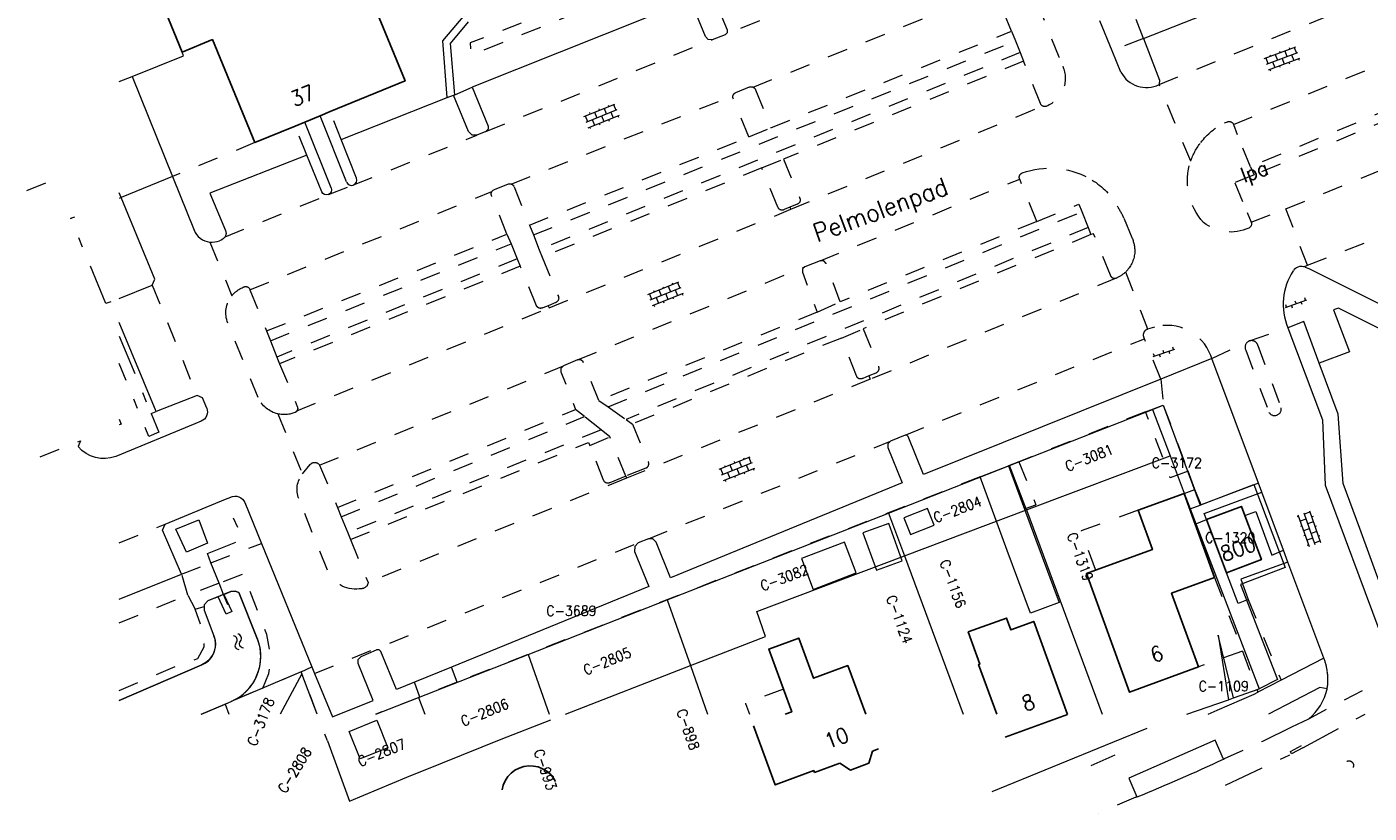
# Model space of a CAD drawing. Header units: metres. Extents: x 132072 to 132715, y 517419 to 517799.
# Tile 1 of 29: x 132073 to 132205, y 517419 to 517496. Entities that reach past the tile are written whole.
import ezdxf
from ezdxf.enums import TextEntityAlignment as Align
from ezdxf.lldxf.tags import DXFTag

# ---------------------------------------------------------------- set-up
doc = ezdxf.new("R2010")
doc.units = ezdxf.units.M
doc.header["$MEASUREMENT"] = 0
doc.linetypes.add('NLCS-HIDDEN', pattern=[4, 2, -2])
doc.linetypes.add('XX-HART', pattern=[13, 4, -2, 1, -2, 4])
for name, color, linetype, lineweight in [('GBKN BIJGEBOUW', 252, 'Continuous', 13), ('GBKN FUNCTIE AANDUIDING', 252, 'Continuous', 13), ('GBKN HEK', 252, 'XX-HART', 13), ('GBKN HEK GROENBEHEER', 252, 'XX-HART', 13), ('GBKN HOOFDGEBOUW', 250, 'Continuous', 25), ('GBKN HUISNUMMER', 252, 'Continuous', 13), ('GBKN KANT FUNCTIEVERSCHIL WEG', 252, 'NLCS-HIDDEN', 13), ('GBKN KANT FUNTIEVERSCHIL', 252, 'NLCS-HIDDEN', 13), ('GBKN KANT GESLOTEN VERHARDING', 252, 'Continuous', 13), ('GBKN KANT GESLOTEN VERHARDING EIGEN TERREIN', 252, 'Continuous', 13), ('GBKN KANT OPEN VERHARDING', 252, 'Continuous', 13), ('GBKN KANT OPEN VERHARDING WEG', 252, 'NLCS-HIDDEN', 13), ('GBKN KANT SIERBESTRATING', 252, 'NLCS-HIDDEN', 13), ('GBKN KANT VERHARDING OVERIG', 252, 'Continuous', 13), ('GBKN KANT WEGVAK FUNCTIEVERSCHIL', 252, 'NLCS-HIDDEN', 13), ('GBKN KANT WEGVAK HULPLIJN', 252, 'XX-HART', 13), ('GBKN KANT WEGVAK OPEN VERHARDING', 252, 'Continuous', 13), ('GBKN LUIFEL', 252, 'NLCS-HIDDEN', 13), ('GBKN SCHUUR', 252, 'Continuous', 13), ('GBKN STRAATNAAM', 252, 'Continuous', 13), ('GBKN TERREINAFSCHEIDING', 252, 'NLCS-HIDDEN', 13), ('GBKN UITSTROOMBAK', 252, 'Continuous', 13), ('GBKN VERHARDINGSSYMBOOL', 252, 'Continuous', 13), ('GBKN VLAKAFSLUITING BEHEER GROEN', 252, 'NLCS-HIDDEN', 13), ('GBKN VLAKAFSLUITING BEHEER WEGEN', 252, 'NLCS-HIDDEN', 13), ('GBKN WALBESCHERMING', 252, 'Continuous', 13), ('GBKN WATER', 252, 'Continuous', 13), ('KADASTER PERCEELNUMMER', 32, 'Continuous', 13), ('KADASTER PERCEELSGRENS', 32, 'KG-KADASTRAAL', 13)]:
    doc.layers.add(name, color=color, linetype=linetype, lineweight=lineweight)
doc.styles.add('Style-STANDARD', font='STANDARD.shx')
tags = doc.linetypes.add('KG-KADASTRAAL', pattern='A,5.5,-2,["K",Standard,S=1.8,R=0,X=0,Y=-0.9],-2,5.5,-2,[5,NLCS.SHX,S=0.75,R=0,X=0,Y=0],-2', length=19).pattern_tags.tags
tags[6] = DXFTag(74, 10)

# ---------------------------------------------------------------- blocks, each defined once
blk = doc.blocks.new('water')
at = {"layer": 'GBKN WATER', "extrusion": (0, 0, -1)}
for centre in [(-0.0037, 0.0003), (-0.0037, -0.0042)]:
    blk.add_arc(centre, 0.00425, 28.0725, 151.9275, dxfattribs=at)
at = {"layer": 'GBKN WATER'}
for centre in [(0.0112, 0.0043), (0.0112, -0.0002)]:
    blk.add_arc(centre, 0.00425, 208.0725, 331.9275, dxfattribs=at)
blk = doc.blocks.new('OV4')
at = {"layer": 'GBKN VERHARDINGSSYMBOOL'}
for p, q in [((0, 0.012), (0.066, 0.012)), ((0, 0), (0.066, 0)), ((0.003, 0.012), (0.003, 0)), ((0.013, 0.015), (0.013, 0.012)), ((0.013, 0), (0.013, -0.012)), ((0.023, 0.012), (0.023, 0)), ((0.033, 0.015), (0.033, 0.012)), ((0.033, 0), (0.033, -0.012)), ((0.043, 0.012), (0.043, 0)), ((0.053, 0.015), (0.053, 0.012)), ((0.053, 0), (0.053, -0.012)), ((0.063, 0.012), (0.063, 0)), ((0, -0.012), (0.066, -0.012)), ((0.003, -0.012), (0.003, -0.015)), ((0.023, -0.012), (0.023, -0.015)), ((0.043, -0.012), (0.043, -0.015)), ((0.063, -0.012), (0.063, -0.015))]:
    blk.add_line(p, q, dxfattribs=at)
blk = doc.blocks.new('OV6')
at = {"layer": 'GBKN VERHARDINGSSYMBOOL'}
for p, q in [((0, 0), (0.045, 0)), ((0.0025, 0), (0.0025, 0.005)), ((0.0225, 0), (0.0225, 0.005)), ((0.0325, 0), (0.0325, -0.005)), ((0.0425, 0), (0.0425, 0.005)), ((0.0125, 0), (0.0125, -0.005))]:
    blk.add_line(p, q, dxfattribs=at)

msp = doc.modelspace()

# ---------------------------------------------------------------- linework, layer by layer
at = {"layer": 'GBKN BIJGEBOUW', "flags": 128}
for points in [[(132166.86, 517452.07), (132169.67, 517453.17)], [(132169.67, 517453.17), (132172.36, 517445.87)], [(132169.53, 517444.82), (132166.86, 517452.07)], [(132172.36, 517445.87), (132174.65, 517439.69), (132171.81, 517438.64), (132169.53, 517444.82)]]:
    msp.add_lwpolyline(points, dxfattribs=at)
at = {"layer": 'GBKN HEK', "flags": 128}
for points in [[(132090.98, 517443.6), (132090.62, 517444.51), (132094.11, 517445.92), (132092.62, 517449.38)], [(132091.79, 517441.59), (132090.98, 517443.6)], [(132092.23, 517440.48), (132091.79, 517441.59)], [(132092.64, 517439.46), (132092.23, 517440.48)]]:
    msp.add_lwpolyline(points, dxfattribs=at)
at = {"layer": 'GBKN HEK GROENBEHEER', "flags": 128}
for points in [[(132080.61, 517469.16), (132077.14, 517477.56), (132077.55, 517477.72)], [(132081.93, 517465.95), (132085.08, 517458.31)], [(132085.08, 517458.31), (132085.83, 517456.49), (132084.86, 517456.05), (132081.93, 517463.26)], [(132188.07, 517447.42), (132189.2, 517447.86)]]:
    msp.add_lwpolyline(points, dxfattribs=at)
at = {"layer": 'GBKN HOOFDGEBOUW', "flags": 128}
for points in [[(132085.66, 517500), (132088.14, 517493.95)], [(132106.47, 517500), (132110.12, 517491.11), (132102.74, 517488.08)], [(132088.14, 517493.95), (132091.12, 517495.18), (132095.3, 517485.02)], [(132101.76, 517487.67), (132102.74, 517488.08)], [(132099.3, 517486.66), (132100.24, 517487.05)], [(132100.24, 517487.05), (132101.76, 517487.67)], [(132095.3, 517485.02), (132099.3, 517486.66)], [(132182.44, 517448.79), (132186.97, 517450.44)], [(132186.97, 517450.44), (132188.07, 517447.42)], [(132178.24, 517442.86), (132183.86, 517444.9), (132182.44, 517448.79)], [(132189.2, 517447.86), (132192.64, 517449.16), (132192.98, 517448.25)], [(132188.07, 517447.42), (132189.98, 517442.16)], [(132191.17, 517442.62), (132189.2, 517447.86)], [(132192.98, 517448.25), (132194.61, 517443.92), (132191.17, 517442.62)], [(132189.98, 517442.16), (132185.75, 517440.62), (132188.41, 517433.33), (132181.6, 517430.84), (132177.35, 517442.53), (132178.24, 517442.86)], [(132168.5, 517428.68), (132166.7, 517433.58), (132166.83, 517433.62), (132165.68, 517436.78), (132169.45, 517438.15), (132169.87, 517436.99), (132172.15, 517437.82), (132175.49, 517428.66)], [(132147.47, 517431.13), (132146, 517435.1), (132148.97, 517436.18), (132150.43, 517432.22), (132153.8, 517433.46), (132155.57, 517428.68)], [(132147.62, 517428.68), (132148.28, 517428.92), (132147.47, 517431.13)], [(132169.34, 517426.4), (132175.49, 517428.66)], [(132150.51, 517422.92), (132150.44, 517423.11), (132146.65, 517421.71), (132144.51, 517427.53)], [(132156.23, 517425.03), (132155.88, 517423.84), (132154.07, 517423.17), (132153.03, 517423.85)], [(132156.23, 517425.03), (132156.83, 517425.25)], [(132119.69, 517421.23), (132119.81, 517421.69), (132120, 517422.12), (132120.27, 517422.52), (132120.59, 517422.86), (132120.97, 517423.15), (132121.39, 517423.36), (132121.85, 517423.51), (132122.32, 517423.57), (132122.79, 517423.56), (132123.26, 517423.47), (132123.7, 517423.3), (132124.11, 517423.05), (132124.47, 517422.75), (132124.78, 517422.38), (132124.98, 517422.04)], [(132150.51, 517422.92), (132153.03, 517423.85)]]:
    msp.add_lwpolyline(points, dxfattribs=at)
at = {"layer": 'GBKN KANT FUNCTIEVERSCHIL WEG', "flags": 128}
for points in [[(132152.5, 517500), (132141.7, 517495.66)], [(132144.46, 517490.49), (132168.08, 517500)], [(132184.52, 517490.75), (132207.24, 517500)], [(132118.11, 517486.12), (132140.43, 517495.17)], [(132191.85, 517486.8), (132213.16, 517495.55)], [(132120.6, 517480.94), (132142.48, 517489.66)], [(132148.18, 517478.45), (132173.03, 517488.63)], [(132105.04, 517480.85), (132117.21, 517485.76)], [(132151.07, 517473.38), (132170.76, 517481.43)], [(132094.82, 517470.52), (132118.7, 517480.21)], [(132092.38, 517475.74), (132102.54, 517479.89)], [(132124.33, 517468.74), (132148.18, 517478.45)], [(132127.15, 517463.62), (132149.57, 517472.78)], [(132085.17, 517470.98), (132089.6, 517460.1)], [(132180.27, 517471.65), (132156.01, 517461.69)], [(132099.45, 517458.57), (132124.33, 517468.74)], [(132159.45, 517456.18), (132183.06, 517465.69)], [(132101.7, 517453.22), (132125.74, 517463.01)], [(132156.01, 517461.69), (132131.98, 517451.95)], [(132134.13, 517445.97), (132158.02, 517455.6)], [(132131.98, 517451.95), (132106.48, 517441.67)], [(132101.2, 517432.7), (132133.13, 517445.57)], [(132199.27, 517428.23), (132209.56, 517433.62), (132212.33, 517435.27)]]:
    msp.add_lwpolyline(points, dxfattribs=at)
at = {"layer": 'GBKN KANT FUNTIEVERSCHIL', "flags": 128}
for points in [[(132102.58, 517479.91), (132105, 517480.84)], [(132081.93, 517445.58), (132086.47, 517447.41)], [(132190.98, 517424.31), (132194.62, 517425.97)], [(132182.23, 517420.48), (132178.53, 517418.92)]]:
    msp.add_lwpolyline(points, dxfattribs=at)
at = {"layer": 'GBKN KANT GESLOTEN VERHARDING', "flags": 128}
for points in [[(132194.75, 517426.03), (132197.61, 517427.42)], [(132197.61, 517427.42), (132199.27, 517428.23)], [(132194.62, 517425.97), (132194.75, 517426.03)], [(132190.87, 517424.25), (132190.98, 517424.31)], [(132182.23, 517420.48), (132182.33, 517420.52)]]:
    msp.add_lwpolyline(points, dxfattribs=at)
at = {"layer": 'GBKN KANT GESLOTEN VERHARDING'}
msp.add_arc((132111.9, 517593.15), 186.45, 292.1952, 295.0593, dxfattribs=at)
at = {"layer": 'GBKN KANT GESLOTEN VERHARDING EIGEN TERREIN', "flags": 128}
for points in [[(132083.2, 517491.55), (132088.28, 517493.58), (132088.14, 517493.95)], [(132081.93, 517491.05), (132083.2, 517491.55)], [(132083.2, 517491.55), (132087.18, 517481.68)], [(132082.13, 517479.6), (132081.93, 517480.08)], [(132193.31, 517439.98), (132192.31, 517439.6), (132191.17, 517442.62)]]:
    msp.add_lwpolyline(points, dxfattribs=at)
at = {"layer": 'GBKN KANT OPEN VERHARDING', "flags": 128}
for points in [[(132182.97, 517495.28), (132194.84, 517500)], [(132138.27, 517499.09), (132116.76, 517490.48)], [(132140.43, 517495.17), (132140.03, 517495.18), (132139.75, 517495.47), (132138.27, 517499.09)], [(132140.32, 517499.92), (132141.9, 517496.13), (132141.9, 517495.85), (132141.7, 517495.66)], [(132179.87, 517494.08), (132178.67, 517497.04)], [(132141.7, 517495.66), (132140.43, 517495.17)], [(132182.97, 517495.28), (132184.54, 517491.19), (132184.52, 517490.75)], [(132180.73, 517491.97), (132179.87, 517494.08)], [(132103.82, 517485.32), (132114.28, 517489.46)], [(132114.28, 517489.46), (132114.89, 517489.7)], [(132117.21, 517485.76), (132116.73, 517485.77), (132116.39, 517486.11), (132114.89, 517489.7)], [(132116.76, 517490.48), (132118.34, 517486.66), (132118.34, 517486.35), (132118.11, 517486.12)], [(132118.11, 517486.12), (132117.21, 517485.76)], [(132105.33, 517481.53), (132103.82, 517485.32)], [(132100.42, 517483.8), (132090.86, 517480.05), (132092.42, 517476.37), (132092.47, 517476.05), (132092.38, 517475.74)], [(132101.91, 517480.18), (132100.42, 517483.8)], [(132087.18, 517481.68), (132082.13, 517479.6)], [(132087.18, 517481.68), (132089.32, 517476.4)], [(132105, 517480.84), (132105.04, 517480.85)], [(132085.17, 517470.98), (132085.45, 517471.57), (132082.13, 517479.6)], [(132102.54, 517479.89), (132102.58, 517479.91)], [(132092.38, 517475.74), (132092.23, 517475.56), (132092.04, 517475.44), (132091.81, 517475.34)], [(132198.93, 517472.73), (132198.79, 517472.78)], [(132198.93, 517472.73), (132199.27, 517472.62), (132215.92, 517464.29)], [(132081.93, 517469.67), (132085.17, 517470.98)], [(132215.8, 517461.91), (132202.2, 517468.72), (132201.73, 517468.54)], [(132201.73, 517468.54), (132203.3, 517464.4)], [(132085.56, 517458.51), (132081.93, 517467.29)], [(132200.31, 517463.27), (132198.78, 517467.38), (132197.22, 517466.78)], [(132203.3, 517464.4), (132200.31, 517463.27)], [(132189.71, 517463.75), (132184.68, 517461.72)], [(132204.3, 517446.99), (132202.67, 517451.41), (132202.18, 517458.27), (132200.31, 517463.27)], [(132184.68, 517461.72), (132161.27, 517452.29), (132159.75, 517456.06), (132159.62, 517456.18), (132159.45, 517456.18)], [(132089.6, 517460.1), (132085.56, 517458.51)], [(132090.56, 517458.86), (132090.15, 517459.86), (132089.6, 517460.1)], [(132081.93, 517457.75), (132082.12, 517457.28), (132081.93, 517457.21)], [(132089.39, 517457.3), (132081.58, 517454.09)], [(132090.01, 517457.56), (132089.39, 517457.3)], [(132078.11, 517455.64), (132077.87, 517455.06)], [(132158.02, 517455.6), (132157.76, 517455.33), (132157.75, 517454.97), (132159.17, 517451.49), (132136.3, 517442.13), (132134.89, 517445.65), (132134.58, 517445.96), (132134.13, 517445.97)], [(132159.45, 517456.18), (132158.02, 517455.6)], [(132086.47, 517447.41), (132092.42, 517449.86)], [(132092.42, 517449.86), (132092.93, 517450.07)], [(132094.31, 517449.53), (132095.96, 517445.51)], [(132088.08, 517442.48), (132086.19, 517446.82), (132086.47, 517447.41)], [(132207.65, 517437.88), (132204.3, 517446.99)], [(132134.13, 517445.97), (132133.13, 517445.57)], [(132095.96, 517445.51), (132100.94, 517433.34)], [(132133.13, 517445.57), (132132.78, 517445.22), (132132.77, 517444.72), (132134.17, 517441.26), (132114.71, 517433.32)], [(132081.93, 517440.01), (132088.08, 517442.48)], [(132101.2, 517432.7), (132102.96, 517428.4), (132106.99, 517430.04), (132105.51, 517433.67), (132105.51, 517434.06), (132105.78, 517434.35), (132107.32, 517435.03)], [(132111.05, 517431.83), (132109.29, 517431.11), (132107.74, 517434.86), (132107.57, 517435.03), (132107.32, 517435.03)], [(132200.76, 517434.2), (132196.54, 517432.03)], [(132100.94, 517433.34), (132101.2, 517432.7)], [(132114.71, 517433.32), (132111.05, 517431.83)], [(132196.54, 517432.03), (132194.26, 517430.85)], [(132201.08, 517431.16), (132200.38, 517431.32), (132195.3, 517428.68)], [(132190.25, 517429.06), (132193.88, 517430.65)], [(132193.88, 517430.65), (132194.26, 517430.85)], [(132189.36, 517428.68), (132190.25, 517429.06)], [(132190.87, 517424.25), (132190.04, 517426.13), (132181.54, 517422.37), (132182.33, 517420.52)], [(132177.8, 517423.63), (132180.17, 517424.66)]]:
    msp.add_lwpolyline(points, dxfattribs=at)
at = {"layer": 'GBKN KANT OPEN VERHARDING'}
for centre, radius, start, end in [((132183.27, 517493.34), 2.88, 208.4532, 295.7336), ((132104.83, 517481.34), 0.537, 293.1216, 20.4609), ((132091.08, 517477.11), 1.91, 201.8666, 263.4188), ((132091.09, 517477.11), 1.9, 263.3894, 292.2388)]:
    msp.add_arc(centre, radius, start, end, dxfattribs=at)
at = {"layer": 'GBKN KANT OPEN VERHARDING', "extrusion": (0, 0, -1)}
for centre, radius, start, end in [((-132102.37, 517480.37), 0.502, 250.1142, 338.0113), ((-132089.63, 517458.48), 1, 157.9453, 247.6195), ((-132080.42, 517457.21), 3.34, 249.6221, 319.6977), ((-132093.36, 517449.14), 1.03, 64.7763, 157.4928)]:
    msp.add_arc(centre, radius, start, end, dxfattribs=at)
at = {"layer": 'GBKN KANT OPEN VERHARDING WEG', "flags": 128}
for points in [[(132169.96, 517496.01), (132168.31, 517500)], [(132172.41, 517498.96), (132174.63, 517493.49), (132175, 517492.56)], [(132146.22, 517486.49), (132169.96, 517496.01)], [(132213.16, 517495.55), (132212.92, 517495.33), (132212.92, 517495), (132214.41, 517491.31), (132193.52, 517482.64)], [(132171.14, 517493.06), (132147.46, 517483.4)], [(132172.81, 517488.89), (132171.14, 517493.06)], [(132144.04, 517485.59), (132142.51, 517489.36)], [(132142.75, 517489.95), (132144.11, 517490.52)], [(132144.7, 517490.24), (132146.22, 517486.49)], [(132212.69, 517484.91), (132212.42, 517485.19), (132210.94, 517488.85), (132193.88, 517481.85)], [(132190.95, 517486.96), (132191.26, 517487.06)], [(132191.85, 517486.8), (132192.2, 517485.84)], [(132122.4, 517476.88), (132144.04, 517485.59)], [(132193.52, 517482.64), (132192.2, 517485.84)], [(132147.46, 517483.4), (132149.07, 517479.53)], [(132145.33, 517482.53), (132123.66, 517473.73)], [(132146.91, 517478.65), (132145.33, 517482.53)], [(132172.44, 517477.25), (132170.76, 517481.43)], [(132171.02, 517482.03), (132171.44, 517482.17)], [(132193.88, 517481.85), (132191.98, 517481.07)], [(132120.3, 517480.94), (132118.9, 517480.38), (132118.79, 517480.31), (132118.7, 517480.21)], [(132120.89, 517480.68), (132122.4, 517476.88)], [(132191.98, 517481.07), (132193.19, 517478.12)], [(132120.18, 517476), (132118.67, 517479.78)], [(132148.81, 517478.95), (132148.09, 517478.65)], [(132148.09, 517478.65), (132147.51, 517478.42)], [(132181.06, 517477.52), (132181.83, 517475.65)], [(132193.19, 517478.12), (132193.6, 517477.18)], [(132122.4, 517476.88), (132122.78, 517475.92)], [(132172.44, 517477.25), (132153.05, 517469.33)], [(132096.46, 517466.46), (132120.18, 517476)], [(132120.18, 517476), (132120.58, 517475.04)], [(132120.58, 517475.04), (132121.18, 517473.58)], [(132122.78, 517475.92), (132123.36, 517474.47)], [(132177.79, 517475.95), (132155.31, 517466.68)], [(132179.72, 517471.96), (132178.03, 517476.04), (132177.79, 517475.95)], [(132121.18, 517473.58), (132121.49, 517472.83)], [(132123.36, 517474.47), (132123.66, 517473.73)], [(132123.66, 517473.73), (132125.25, 517469.86)], [(132121.49, 517472.83), (132097.75, 517463.22)], [(132123.08, 517468.95), (132121.49, 517472.83)], [(132149.57, 517472.78), (132149.34, 517472.57), (132149.33, 517472.25), (132150.78, 517468.3)], [(132151.07, 517473.38), (132149.57, 517472.78)], [(132153.05, 517469.33), (132151.68, 517473.1), (132151.43, 517473.37), (132151.07, 517473.38)], [(132180.3, 517471.66), (132180.27, 517471.65)], [(132094.82, 517470.52), (132096.46, 517466.46)], [(132124.24, 517468.95), (132123.71, 517468.73)], [(132124.99, 517469.27), (132124.24, 517468.95)], [(132150.78, 517468.3), (132129.23, 517459.61)], [(132095.63, 517459.9), (132092.64, 517467.22)], [(132153.18, 517465.75), (132149.69, 517464.37), (132132.56, 517457.28)], [(132154.67, 517462.03), (132153.18, 517465.75)], [(132155.31, 517466.68), (132156.83, 517462.95)], [(132183.06, 517465.69), (132183, 517465.84)], [(132184.68, 517461.72), (132183.06, 517465.69)], [(132184.05, 517466.83), (132183.38, 517466.62)], [(132193.06, 517464.57), (132195.36, 517458.43)], [(132193.44, 517465.47), (132193.33, 517465.42)], [(132194.26, 517465.01), (132196.55, 517458.88)], [(132097.75, 517463.22), (132099.49, 517459.01)], [(132125.74, 517463.01), (132125.5, 517462.77), (132125.5, 517462.43), (132126.95, 517458.72)], [(132127.15, 517463.62), (132125.74, 517463.01)], [(132129.23, 517459.61), (132127.68, 517463.41), (132127.46, 517463.62), (132127.15, 517463.62)], [(132189.71, 517463.75), (132189.61, 517464.03)], [(132155.87, 517462.02), (132155.27, 517461.78)], [(132156.57, 517462.31), (132155.87, 517462.02)], [(132129.23, 517459.61), (132130.15, 517458.97)], [(132130.15, 517458.97), (132131.93, 517457.72)], [(132099.45, 517458.57), (132099.37, 517458.48), (132099.27, 517458.42)], [(132103.45, 517449.05), (132126.95, 517458.72)], [(132127.83, 517458.01), (132126.95, 517458.72)], [(132129.46, 517456.72), (132127.83, 517458.01)], [(132131.93, 517457.72), (132132.56, 517457.28)], [(132130.33, 517456.03), (132129.46, 517456.72)], [(132132.56, 517457.28), (132134.13, 517453.54)], [(132104.75, 517445.89), (132128.23, 517455.47), (132128.35, 517455.18)], [(132129.71, 517451.75), (132128.35, 517455.18)], [(132131.9, 517452.14), (132130.33, 517456.03)], [(132100.01, 517452.36), (132100.75, 517453.28)], [(132101.7, 517453.22), (132103.45, 517449.05)], [(132133.88, 517452.94), (132131.9, 517452.14)], [(132131.9, 517452.14), (132130.32, 517451.5)], [(132102.46, 517442.89), (132099.64, 517449.92)], [(132104.75, 517445.89), (132106.48, 517441.67)], [(132105.91, 517441.05), (132105.61, 517441.02)]]:
    msp.add_lwpolyline(points, dxfattribs=at)
at = {"layer": 'GBKN KANT OPEN VERHARDING WEG', "extrusion": (0, 0, -1)}
for centre, radius, start, end in [((-132172.26, 517491.37), 2.99, 156.5997, 247.606), ((-132142.89, 517489.55), 0.427, 333.3591, 14.8805), ((-132142.89, 517489.55), 0.425, 14.9957, 70.7168), ((-132144.25, 517490.04), 0.5, 73.2435, 114.8357), ((-132144.24, 517490.04), 0.498, 116.2642, 157.009), ((-132173.23, 517489.02), 0.437, 297.4736, 343.2603), ((-132173.24, 517489.02), 0.446, 249.5677, 298.2263), ((-132193.81, 517481.14), 6.48, 37.1099, 63.8515), ((-132191.44, 517486.67), 0.436, 65.7228, 161.6272), ((-132193.43, 517481.24), 6.12, 18.5984, 38.4665), ((-132173.74, 517474.54), 7.97, 73.2172, 121.5858), ((-132193.42, 517481.25), 6.11, 317.7917, 18.5848), ((-132171.15, 517481.62), 0.431, 334.619, 71.685), ((-132119.09, 517479.96), 0.462, 337.2629, 33.3173), ((-132120.45, 517480.48), 0.487, 72.7134, 108.4363), ((-132120.44, 517480.48), 0.492, 109.5274, 155.4018), ((-132174.09, 517475.17), 7.25, 121.8543, 150.305), ((-132148.67, 517479.36), 0.434, 156.4388, 251.2311), ((-132170.11, 517472.4), 12.09, 148.2003, 154.89), ((-132147.31, 517478.79), 0.425, 241.6207, 340.199), ((-132191.57, 517480.48), 4.27, 245.1903, 308.6836), ((-132178.79, 517474.33), 3.32, 156.5208, 183.6085), ((-132179.1, 517474.43), 3.02, 185.8546, 225.5747), ((-132179.09, 517474.43), 3.02, 225.5325, 246.4201), ((-132094.4, 517470.39), 0.445, 67.3865, 162.3834), ((-132180.13, 517472.04), 0.416, 249.7831, 349.0112), ((-132095.22, 517468.22), 2.77, 338.9239, 38.3399), ((-132095.22, 517468.21), 2.77, 38.4176, 68.9566), ((-132124.82, 517469.69), 0.461, 158.6322, 248.4351), ((-132123.5, 517469.15), 0.463, 242.7575, 334.6028), ((-132156.39, 517462.75), 0.474, 155.801, 248.1753), ((-132155.06, 517462.12), 0.399, 237.7959, 347.0507), ((-132098.2, 517461), 2.79, 282.8954, 336.8547), ((-132099.09, 517458.82), 0.443, 154.9477, 214.9021), ((-132098.2, 517461), 2.79, 247.5511, 282.9945), ((-132101.9, 517450.83), 2.43, 338.1308, 38.9469), ((-132101.21, 517452.91), 0.582, 39.1268, 147.3137), ((-132130.12, 517451.87), 0.424, 242.0686, 342.3184), ((-132105.26, 517444.01), 3.01, 263.3466, 338.2486), ((-132105.83, 517441.7), 0.649, 182.5612, 263.4956), ((-132203.24, 517423.62), 0.456, 64.0088, 208.2305)]:
    msp.add_arc(centre, radius, start, end, dxfattribs=at)
at = {"layer": 'GBKN KANT OPEN VERHARDING WEG'}
for centre, radius, start, end in [((132185.32, 517462.44), 4.57, 20.3912, 106.1407), ((132183.54, 517466.06), 0.589, 106.6948, 202.175), ((132193.64, 517464.86), 0.645, 119.1139, 206.7749), ((132193.64, 517464.86), 0.644, 14.1217, 107.6149), ((132195.91, 517458.77), 0.652, 211.2454, 9.6992), ((132133.72, 517453.36), 0.451, 290.5901, 23.4276)]:
    msp.add_arc(centre, radius, start, end, dxfattribs=at)
at = {"layer": 'GBKN KANT SIERBESTRATING', "flags": 128}
msp.add_lwpolyline([(132197.58, 517424.77), (132197.46, 517425), (132198.55, 517425.59)], dxfattribs=at)
at = {"layer": 'GBKN KANT VERHARDING OVERIG', "flags": 128}
for points in [[(132114.28, 517489.46), (132113.86, 517495.05), (132116.06, 517497.67)], [(132115.05, 517489.75), (132114.61, 517494.78), (132116.38, 517496.93)], [(132114.89, 517489.7), (132115.05, 517489.75)], [(132102.84, 517480.56), (132100.24, 517487.05)], [(132104.36, 517481.15), (132101.76, 517487.67)], [(132072.81, 517480.3), (132074.69, 517481.07)], [(132194.31, 517451.46), (132188.65, 517449.3), (132188.05, 517450.84)], [(132189.2, 517447.86), (132188.97, 517448.45), (132194.64, 517450.57)], [(132192.98, 517448.25), (132194.05, 517448.65), (132195.63, 517444.35), (132196.79, 517444.83)], [(132087.52, 517446.91), (132089.77, 517447.82), (132090.64, 517445.55), (132088.57, 517444.64), (132087.52, 517446.91)], [(132197.22, 517443.65), (132192.57, 517441.98), (132193.31, 517439.98)]]:
    msp.add_lwpolyline(points, dxfattribs=at)
at = {"layer": 'GBKN KANT VERHARDING OVERIG', "extrusion": (0, 0, -1)}
msp.add_arc((-132102.37, 517480.37), 0.504, 158.2673, 245.58, dxfattribs=at)
at = {"layer": 'GBKN KANT VERHARDING OVERIG'}
msp.add_arc((132104.85, 517481.33), 0.521, 201.234, 286.8656, dxfattribs=at)
at = {"layer": 'GBKN KANT WEGVAK FUNCTIEVERSCHIL', "flags": 128}
for points in [[(132197.03, 517478.49), (132212.69, 517484.91)], [(132199.15, 517472.93), (132225.11, 517482.98)], [(132193.6, 517477.18), (132197.03, 517478.49)], [(132198.79, 517472.78), (132199.15, 517472.93)], [(132198.68, 517425.36), (132197.58, 517424.77)]]:
    msp.add_lwpolyline(points, dxfattribs=at)
at = {"layer": 'GBKN KANT WEGVAK FUNCTIEVERSCHIL'}
for centre, radius, start, end in [((132195.44, 517432.08), 5.73, 7.9027, 21.7408), ((132196.39, 517432.09), 4.78, 348.7619, 9.2881)]:
    msp.add_arc(centre, radius, start, end, dxfattribs=at)
at = {"layer": 'GBKN KANT WEGVAK HULPLIJN', "flags": 128}
for points in [[(132198.68, 517425.36), (132214.39, 517433.85)], [(132191.07, 517421.69), (132196.86, 517424.4), (132197.58, 517424.77)]]:
    msp.add_lwpolyline(points, dxfattribs=at)
at = {"layer": 'GBKN KANT WEGVAK OPEN VERHARDING', "flags": 128}
for points in [[(132197.22, 517466.78), (132200.62, 517457.68), (132200.91, 517451.27), (132206.2, 517437.06)], [(132194.31, 517451.46), (132189.71, 517463.75)], [(132194.64, 517450.57), (132194.31, 517451.46)], [(132196.79, 517444.83), (132194.64, 517450.57)], [(132197.22, 517443.65), (132196.79, 517444.83)], [(132200.76, 517434.2), (132197.22, 517443.65)]]:
    msp.add_lwpolyline(points, dxfattribs=at)
at = {"layer": 'GBKN KANT WEGVAK OPEN VERHARDING', "extrusion": (0, 0, -1)}
msp.add_arc((-132193.19, 517477.01), 0.438, 157.4984, 247.8831, dxfattribs=at)
at = {"layer": 'GBKN KANT WEGVAK OPEN VERHARDING'}
for centre, radius, start, end in [((132202.77, 517469.08), 6.01, 146.6554, 202.5373), ((132198.54, 517471.9), 0.918, 74.1483, 148.3795), ((132196, 517432.27), 5.2, 308.962, 347.6268)]:
    msp.add_arc(centre, radius, start, end, dxfattribs=at)
at = {"layer": 'GBKN LUIFEL', "flags": 128}
for points in [[(132183.17, 517458.49), (132184.92, 517459.15)], [(132184.92, 517459.15), (132187.37, 517452.64)], [(132187.37, 517452.64), (132185.62, 517451.98), (132183.17, 517458.49)], [(132170.68, 517453.57), (132172.36, 517449.32)], [(132171.24, 517448.91), (132172.36, 517449.32)], [(132182.44, 517448.79), (132176.82, 517446.75), (132178.24, 517442.86)], [(132192.73, 517434.9), (132188.41, 517433.33)], [(132147.47, 517431.13), (132143.7, 517429.74), (132144.09, 517428.68)]]:
    msp.add_lwpolyline(points, dxfattribs=at)
at = {"layer": 'GBKN SCHUUR', "flags": 128}
for points in [[(132159.33, 517448.03), (132159.98, 517446.39), (132162.33, 517447.31), (132161.68, 517448.95), (132159.33, 517448.03)], [(132156.62, 517442.86), (132159.18, 517443.79), (132157.85, 517447.48), (132155.29, 517446.56), (132156.62, 517442.86)], [(132149.23, 517444.02), (132150.38, 517440.98), (132154.63, 517442.6), (132153.48, 517445.64), (132149.23, 517444.02)], [(132107.33, 517428.07), (132108.42, 517425.35), (132105.69, 517424.26), (132104.61, 517426.98), (132107.33, 517428.07)]]:
    msp.add_lwpolyline(points, dxfattribs=at)
at = {"layer": 'GBKN TERREINAFSCHEIDING', "flags": 128}
for points in [[(132095.3, 517485.02), (132087.18, 517481.68)], [(132082.13, 517479.6), (132081.93, 517479.52)], [(132183.17, 517458.49), (132170.68, 517453.57)], [(132170.68, 517453.57), (132169.67, 517453.17)], [(132188.05, 517450.84), (132187.37, 517452.64)], [(132166.86, 517452.07), (132115.27, 517431.83)], [(132186.97, 517450.44), (132188.05, 517450.84)], [(132189.98, 517442.16), (132192.73, 517434.9)], [(132192.73, 517434.9), (132194.26, 517430.85)], [(132099.88, 517432.86), (132096.09, 517431.25)], [(132101.47, 517428.68), (132099.88, 517432.86)], [(132096.09, 517431.25), (132092.97, 517429.93)], [(132115.27, 517431.83), (132111.57, 517430.37)], [(132111.57, 517430.37), (132107.25, 517428.68)]]:
    msp.add_lwpolyline(points, dxfattribs=at)
at = {"layer": 'GBKN UITSTROOMBAK', "flags": 128}
for points in [[(132092.26, 517440.49), (132093.02, 517438.79), (132092.48, 517438.54), (132091.7, 517440.26)], [(132092.23, 517440.48), (132091.7, 517440.26)], [(132092.23, 517440.48), (132092.26, 517440.49)]]:
    msp.add_lwpolyline(points, dxfattribs=at)
at = {"layer": 'GBKN VLAKAFSLUITING BEHEER GROEN', "flags": 128}
for points in [[(132128.86, 517500), (132128.06, 517499.3), (132116.55, 517494.85), (132116.63, 517493.66), (132132.47, 517500)], [(132182.97, 517495.28), (132182.17, 517497.36)], [(132169.96, 517496.01), (132170.35, 517495.05)], [(132122.78, 517475.92), (132170.35, 517495.05)], [(132170.35, 517495.05), (132170.81, 517493.9)], [(132182.97, 517495.28), (132179.87, 517494.08)], [(132170.81, 517493.9), (132123.36, 517474.47)], [(132170.81, 517493.9), (132171.14, 517493.06)], [(132115.05, 517489.75), (132116.76, 517490.48)], [(132103.82, 517485.32), (132102.74, 517488.08)], [(132100.42, 517483.8), (132099.3, 517486.66)], [(132144.04, 517485.59), (132146.22, 517486.49)], [(132145.33, 517482.53), (132147.46, 517483.4)], [(132193.52, 517482.64), (132193.88, 517481.85)], [(132172.44, 517477.25), (132176.6, 517478.95), (132176.89, 517478.22)], [(132130.15, 517458.97), (132176.89, 517478.22)], [(132176.89, 517478.22), (132177.51, 517476.66)], [(132177.51, 517476.66), (132131.93, 517457.72)], [(132177.51, 517476.66), (132177.79, 517475.95)], [(132096.85, 517465.49), (132120.58, 517475.04)], [(132121.18, 517473.58), (132097.49, 517463.88)], [(132081.09, 517469.33), (132080.61, 517469.16)], [(132150.78, 517468.3), (132153.05, 517469.33)], [(132096.46, 517466.46), (132096.85, 517465.49)], [(132153.18, 517465.75), (132155.31, 517466.68)], [(132096.85, 517465.49), (132097.49, 517463.88)], [(132097.49, 517463.88), (132097.75, 517463.22)], [(132184.68, 517461.72), (132184.92, 517459.15)], [(132085.08, 517458.31), (132085.56, 517458.51)], [(132103.83, 517448.12), (132127.83, 517458.01)], [(132129.46, 517456.72), (132104.48, 517446.55)], [(132128.35, 517455.18), (132130.33, 517456.03)], [(132103.45, 517449.05), (132103.83, 517448.12)], [(132103.83, 517448.12), (132104.48, 517446.55)], [(132104.48, 517446.55), (132104.75, 517445.89)], [(132090.98, 517443.6), (132095.96, 517445.51)], [(132088.08, 517442.48), (132090.98, 517443.6)], [(132088.69, 517440.42), (132088.08, 517442.48)], [(132096.09, 517431.25), (132096.69, 517432.68), (132096.91, 517434.23), (132096.48, 517436.52), (132094.2, 517442.49), (132091.79, 517441.59)], [(132081.93, 517437.68), (132088.69, 517440.42)], [(132091.79, 517441.59), (132089.53, 517440.73), (132088.69, 517440.42)], [(132088.69, 517440.42), (132089.41, 517439.03)], [(132089.41, 517439.03), (132090.3, 517439.29)], [(132193.31, 517439.98), (132196.54, 517432.03)], [(132081.93, 517431.01), (132087.57, 517433.42), (132089.68, 517434.16), (132090.31, 517435.33), (132090.31, 517436.5), (132089.41, 517439.03)], [(132099.88, 517432.86), (132100.94, 517433.34)], [(132115.27, 517431.83), (132114.71, 517433.32)], [(132111.57, 517430.37), (132111.05, 517431.83)]]:
    msp.add_lwpolyline(points, dxfattribs=at)
at = {"layer": 'GBKN VLAKAFSLUITING BEHEER WEGEN', "flags": 128}
for points in [[(132187.63, 517483.2), (132184.52, 517490.75)], [(132148.09, 517478.65), (132148.18, 517478.45)], [(132199.15, 517472.93), (132197.03, 517478.49)], [(132090.87, 517475.21), (132093.05, 517469.93)], [(132181.21, 517472.28), (132183.38, 517466.62)], [(132124.24, 517468.95), (132124.33, 517468.74)], [(132193.44, 517465.47), (132197.22, 517466.78)], [(132189.71, 517463.75), (132193.33, 517465.42)], [(132155.87, 517462.02), (132156.01, 517461.69)], [(132097.57, 517458.28), (132100.01, 517452.36)], [(132074.13, 517454.05), (132078.11, 517455.64)], [(132131.9, 517452.14), (132131.98, 517451.95)]]:
    msp.add_lwpolyline(points, dxfattribs=at)
at = {"layer": 'GBKN WALBESCHERMING', "flags": 128}
for points in [[(132092.26, 517440.49), (132092.93, 517440.77), (132093.38, 517440.8), (132093.74, 517440.66)], [(132095.55, 517436.15), (132093.74, 517440.66)], [(132091.7, 517440.26), (132090.68, 517439.84), (132090.3, 517439.46), (132090.3, 517439.29)], [(132090.3, 517439.29), (132090.3, 517438.92)], [(132090.3, 517438.92), (132091.26, 517436.4)], [(132090.08, 517433.54), (132081.93, 517430.04)], [(132090.02, 517428.68), (132092.97, 517429.93)]]:
    msp.add_lwpolyline(points, dxfattribs=at)
at = {"layer": 'GBKN WALBESCHERMING', "extrusion": (0, 0, -1)}
msp.add_arc((-132089.23, 517435.57), 2.19, 157.8044, 247.2184, dxfattribs=at)
at = {"layer": 'GBKN WALBESCHERMING'}
msp.add_arc((132091.04, 517434.38), 4.85, 293.4656, 21.4254, dxfattribs=at)
at = {"layer": 'KADASTER PERCEELSGRENS', "flags": 128}
for points in [[(132183.85, 517458.73), (132184.92, 517459.15), (132186.63, 517454.52)], [(132169.75, 517453.2), (132183.85, 517458.73)], [(132183.85, 517458.73), (132185.59, 517454.15)], [(132171.42, 517448.81), (132185.59, 517454.15)], [(132185.59, 517454.15), (132186.9, 517450.73), (132187.59, 517448.92)], [(132186.63, 517454.52), (132188.56, 517449.29)], [(132157.81, 517448.51), (132169.75, 517453.2)], [(132171.42, 517448.81), (132169.75, 517453.2)], [(132188.62, 517449.31), (132193.85, 517451.31), (132196.96, 517443.13), (132192.55, 517441.45), (132196.18, 517432.09), (132194.39, 517431.17)], [(132135.98, 517439.95), (132157.81, 517448.51)], [(132157.81, 517448.51), (132159.39, 517444.28)], [(132159.39, 517444.28), (132171.42, 517448.81)], [(132171.42, 517448.81), (132178.91, 517428.68)], [(132187.59, 517448.92), (132188.56, 517449.29)], [(132187.59, 517448.92), (132194.39, 517431.17)], [(132188.56, 517449.29), (132188.62, 517449.31)], [(132138.27, 517433.46), (132145.69, 517436.34), (132144.82, 517438.8), (132159.39, 517444.28)], [(132159.39, 517444.28), (132165.2, 517428.68)], [(132093.74, 517440.66), (132093.38, 517440.8), (132092.93, 517440.77), (132090.68, 517439.84), (132090.3, 517439.46), (132090.3, 517438.92)], [(132093.74, 517440.66), (132095.55, 517436.15)], [(132122.27, 517434.57), (132135.98, 517439.95)], [(132135.98, 517439.95), (132138.27, 517433.46)], [(132090.3, 517438.92), (132091.26, 517436.4)], [(132090.08, 517433.54), (132090.42, 517433.72), (132090.72, 517433.95), (132090.97, 517434.23), (132091.18, 517434.56), (132091.32, 517434.91), (132091.41, 517435.28), (132091.42, 517435.66), (132091.38, 517436.03), (132091.26, 517436.4)], [(132191.86, 517430.28), (132190.34, 517436.46), (132191.35, 517430.1)], [(132094.45, 517430.91), (132094.83, 517431.34), (132095.16, 517431.8), (132095.43, 517432.29), (132095.64, 517432.82), (132095.79, 517433.37), (132095.88, 517433.93), (132095.9, 517434.49), (132095.85, 517435.06), (132095.73, 517435.61), (132095.55, 517436.15)], [(132111.46, 517430.33), (132122.27, 517434.57)], [(132122.27, 517434.57), (132124.33, 517428.68)], [(132081.93, 517430.03), (132090.08, 517433.54)], [(132099.95, 517432.67), (132099.88, 517432.86), (132092.97, 517429.93)], [(132099.95, 517432.67), (132097.79, 517428.68)], [(132101.47, 517428.68), (132099.95, 517432.67)], [(132125.94, 517428.68), (132138.27, 517433.46)], [(132138.27, 517433.46), (132139.96, 517428.68)], [(132191.86, 517430.28), (132194.39, 517431.17)], [(132092.37, 517429.67), (132092.97, 517429.93)], [(132092.97, 517429.93), (132093.37, 517430.12), (132093.75, 517430.35), (132094.11, 517430.62)], [(132094.11, 517430.62), (132094.45, 517430.91)], [(132107.25, 517428.68), (132111.46, 517430.33)], [(132111.46, 517430.33), (132112.06, 517428.68)], [(132187.26, 517428.68), (132191.35, 517430.1)], [(132191.35, 517430.1), (132191.86, 517430.28)], [(132090.03, 517428.68), (132092.37, 517429.67)], [(132092.37, 517429.67), (132092.74, 517428.68)], [(132113.82, 517423.88), (132119.62, 517426.22), (132124.52, 517428.13)], [(132179.94, 517425.92), (132183.33, 517427.3)], [(132102.46, 517426.05), (132102.22, 517426.7)], [(132102.46, 517426.05), (132104.64, 517420.1)], [(132168.04, 517421.07), (132179.94, 517425.92)], [(132104.64, 517420.1), (132110.3, 517422.46), (132113.82, 517423.88)]]:
    msp.add_lwpolyline(points, dxfattribs=at)

# ---------------------------------------------------------------- block references
at = {"layer": 'GBKN VERHARDINGSSYMBOOL', "zscale": 10}
for name, p, xscale, yscale, rotation in [('OV4', (132195.1, 517492.76), 50, 50, 20.17394495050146), ('OV4', (132127.98, 517487.05), 50.00000000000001, 50.00000000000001, 21.76950168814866), ('OV4', (132134.31, 517469.51), 49.99999999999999, 49.99999999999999, 21.84397692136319), ('OV6', (132196.97, 517468.77), 50, 50, 19.75789996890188), ('OV6', (132183.93, 517463.94), 50.00000000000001, 50.00000000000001, 18.8518357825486), ('OV4', (132141.33, 517452.27), 50.00000000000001, 50.00000000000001, 21.89715058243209), ('OV4', (132198.78, 517448.52), 50, 50, 289.5767255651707)]:
    msp.add_blockref(name, p, dxfattribs=dict(at, xscale=xscale, yscale=yscale, rotation=rotation))
at = {"layer": 'GBKN WATER', "xscale": 99.99999999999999, "yscale": 99.99999999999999, "zscale": 10, "rotation": 112.0248459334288}
msp.add_blockref('water', (132093.97, 517435.11), dxfattribs=at)

# ---------------------------------------------------------------- texts
at = {"layer": 'GBKN FUNCTIE AANDUIDING', "style": 'Style-STANDARD'}
msp.add_text('lpa', height=1.5, rotation=19.5757, dxfattribs=at).set_placement((132193.92, 517482.19), align=Align.MIDDLE_CENTER)
at = {"layer": 'GBKN HUISNUMMER', "style": 'Style-STANDARD'}
for s, rotation, p in [('37', 21.8464, (132100.01, 517489.66)), ('800', 19.5757, (132192.31, 517444.99)), ('6', 19.5757, (132184.28, 517434.62)), ('8', 20.1679, (132171.61, 517429.83)), ('10', 20.2472, (132152.69, 517426.33))]:
    msp.add_text(s, height=1.5, rotation=rotation, dxfattribs=at).set_placement(p, align=Align.MIDDLE_CENTER)
at = {"layer": 'GBKN STRAATNAAM', "style": 'Style-STANDARD'}
msp.add_text('Pelmolenpad', height=1.8, rotation=20.0838, dxfattribs=at).set_placement((132157.02, 517478.42), align=Align.MIDDLE_CENTER)
at = {"layer": 'KADASTER PERCEELNUMMER', "style": 'Style-STANDARD'}
for s, rotation, p in [('C-3081', 21.7437, (132177.61, 517453.96)), ('C-2804', 20.6265, (132164.62, 517448.86)), ('C-1319', 290.4085, (132176.72, 517444.19)), ('C-3082', 20.6265, (132147.54, 517442.14)), ('C-1156', 290.4429, (132164.17, 517441.53)), ('C-1124', 290.4429, (132158.89, 517438.01)), ('C-2805', 22.3396, (132130.06, 517433.9)), ('C-3178', 68.3023, (132095.89, 517427.94)), ('C-2806', 21.9844, (132117.98, 517428.85)), ('C-898', 289.4632, (132138.05, 517427.16)), ('C-2807', 22.3339, (132107.81, 517424.89)), ('C-2808', 58.3787, (132099.23, 517423.16)), ('C-993', 289.2741, (132123.96, 517423.2))]:
    msp.add_text(s, height=1, rotation=rotation, dxfattribs=at).set_placement(p, align=Align.MIDDLE_CENTER)
for s, p in [('C-3172', (132186.26, 517453.45)), ('C-1320', (132191.53, 517446.08)), ('C-3689', (132126.54, 517438.87)), ('C-1109', (132190.89, 517431.43))]:
    msp.add_text(s, height=1, dxfattribs=at).set_placement(p, align=Align.MIDDLE_CENTER)

doc.saveas('drawing.dxf')
